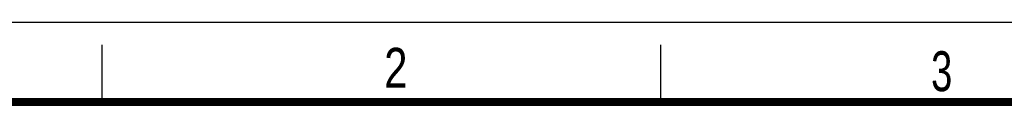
# Model space of a CAD drawing. Header units: millimetres. Extents: x 0 to 210, y 0 to 297.
# Tile 75 of 82: x 49 to 135, y 290 to 297. Entities that reach past the tile are written whole.
import ezdxf

# ---------------------------------------------------------------- set-up
doc = ezdxf.new("R2010")
doc.units = ezdxf.units.MM
doc.header["$LTSCALE"] = 19.36
doc.layers.get('0').update_dxf_attribs({"linetype": 'CONTINUOUS'})
doc.styles.add('TEXTSTYLE_2', font='txt', dxfattribs={"width": 0.75})

msp = doc.modelspace()

# ---------------------------------------------------------------- linework, layer by layer
at = {"color": 2, "linetype": 'Continuous'}
for p, q in [((0, 297), (210, 297)), ((56, 290), (56, 295)), ((105, 290), (105, 295))]:
    msp.add_line(p, q, dxfattribs=at)
at = {"color": 7, "linetype": 'Continuous', "const_width": 0.7}
msp.add_lwpolyline([(7, 290), (203, 290)], dxfattribs=at)

# ---------------------------------------------------------------- texts
at = {"color": 5, "linetype": 'Continuous', "style": 'TEXTSTYLE_2'}
for s, width, p in [('2', 0.785714, (80.731379, 291.239583)), ('3', 0.714286, (128.683914, 290.942865))]:
    msp.add_text(s, height=3.5, dxfattribs=dict(at, width=width)).set_placement(p)

doc.saveas('drawing.dxf')
